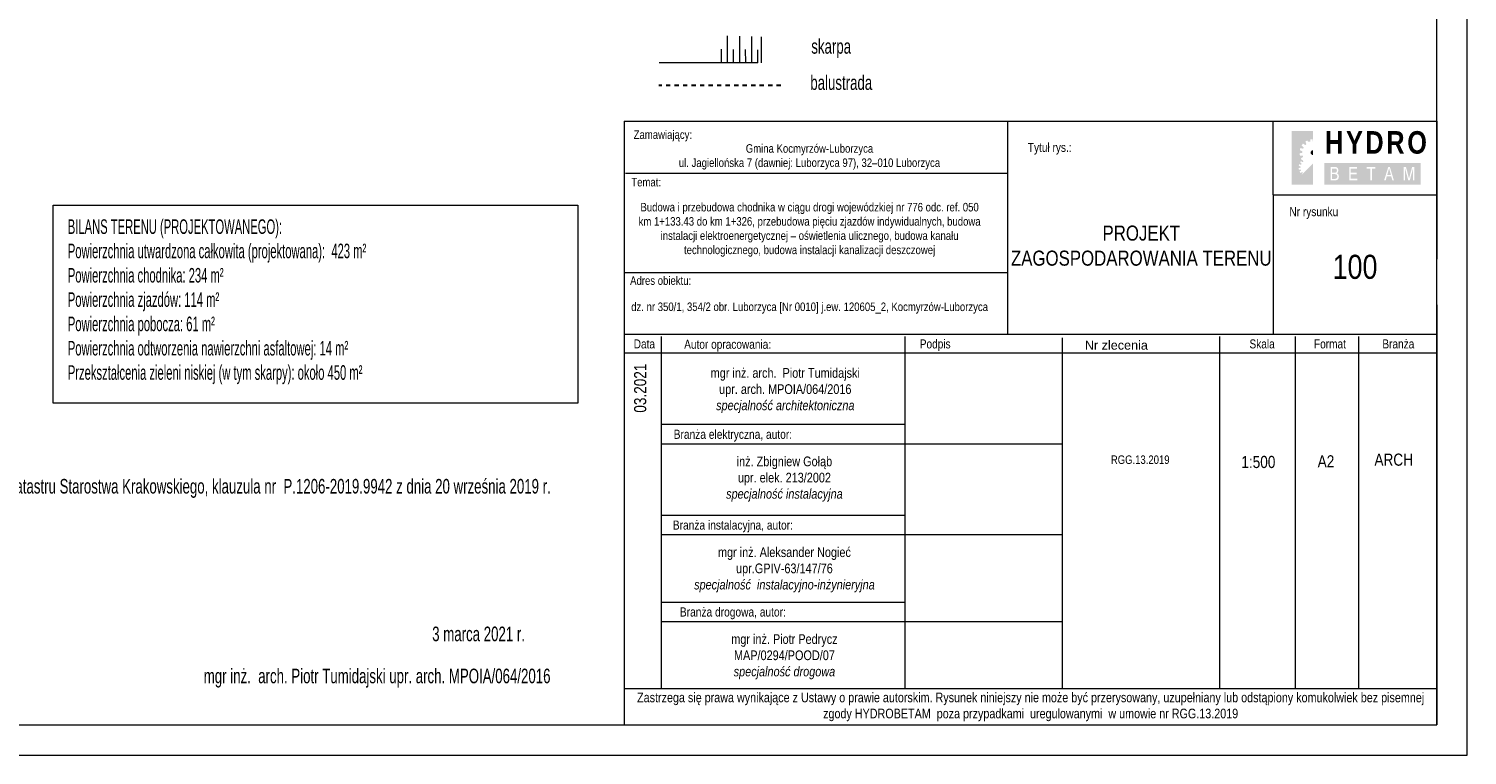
# Model space of a CAD drawing. Header units: metres. Extents: x 7437397 to 7437781, y 5556608 to 5556944.
# Tile 24 of 58: x 7437663 to 7437781, y 5556623 to 5556683. Entities that reach past the tile are written whole.
import ezdxf
from ezdxf.enums import TextEntityAlignment as Align

# ---------------------------------------------------------------- set-up
doc = ezdxf.new("R2010")
doc.units = ezdxf.units.M
doc.header["$MEASUREMENT"] = 0
doc.linetypes.add('0.5_0.5', pattern=[1.5, 0.5, -0.5, 0.5])
doc.linetypes.add('DGN Style 1', pattern=[1.842793, 0.003066, -1.839727])
for name, color, linetype, lineweight in [('_PROJ_WYMIARY', 7, 'Continuous', 9), ('_TABELKA', 7, 'Continuous', 15), ('D_skarpa-symbol', 7, 'Continuous', 20)]:
    doc.layers.add(name, color=color, linetype=linetype, lineweight=lineweight)
doc.layers.add('D_balustrada', color=7, linetype='0.5_0.5', lineweight=30, true_color=0x00968f)
doc.styles.add('DROGI', font='arial.ttf', dxfattribs={"width": 0.55, "height": 1.25})
doc.styles.add('ROMANS', font='arial.ttf', dxfattribs={"width": 0.8})

# ---------------------------------------------------------------- blocks, each defined once
blk = doc.blocks.new('logo')
at = {"layer": '_TABELKA'}
h = blk.add_hatch(color=253, dxfattribs=at)
h.dxf.hatch_style = 1
h.paths.add_polyline_path([(7425380.26, 5548831.22), (7425380.27, 5548831.27), (7425380.05, 5548831.37, -0.03968), (7425380.09, 5548831.54), (7425380.32, 5548831.5), (7425380.35, 5548831.55), (7425380.37, 5548831.6), (7425380.2, 5548831.77, -0.03968), (7425380.31, 5548831.91), (7425380.51, 5548831.79), (7425380.55, 5548831.82), (7425380.59, 5548831.86), (7425380.52, 5548832.06), (7425379.37, 5548832.06), (7425379.37, 5548830.29), (7425380.15, 5548830.29), (7425380.07, 5548830.37, -0.03968), (7425380.15, 5548830.47), (7425380.29, 5548830.38), (7425380.32, 5548830.41), (7425380.34, 5548830.43), (7425380.29, 5548830.56), (7425380.23, 5548830.53, -0.03968), (7425380.14, 5548830.69), (7425380.33, 5548830.83), (7425380.31, 5548830.88), (7425380.3, 5548830.93), (7425380.06, 5548830.93, -0.03968), (7425380.03, 5548831.11), (7425380.26, 5548831.16)])
h.paths.add_polyline_path([(7425381.14, 5548832.94), (7425379.37, 5548832.94), (7425379.37, 5548832.06), (7425380.52, 5548832.06), (7425380.5, 5548832.08, -0.03968), (7425380.66, 5548832.17), (7425380.74, 5548832.06), (7425380.9, 5548832.06), (7425380.9, 5548832.26, -0.03968), (7425381.08, 5548832.28), (7425381.13, 5548832.06), (7425381.14, 5548832.06)])
h = blk.add_hatch(color=7, dxfattribs=at)
h.dxf.hatch_style = 1
h.paths.add_polyline_path([(7425381.14, 5548831.37, 0.414214), (7425380.94, 5548831.17, 0.414214), (7425381.14, 5548830.97)])
h = blk.add_hatch(color=7, dxfattribs=at)
h.dxf.hatch_style = 1
h.paths.add_polyline_path([(7425381.14, 5548830.29), (7425379.37, 5548828.52), (7425381.14, 5548828.52)])
h = blk.add_hatch(color=253, dxfattribs=at)
h.dxf.hatch_style = 1
h.paths.add_polyline_path([(7425380.29, 5548829.51), (7425380.27, 5548829.54), (7425380.25, 5548829.57), (7425380.09, 5548829.5, -0.03968), (7425380.03, 5548829.61), (7425380.16, 5548829.71), (7425380.15, 5548829.74), (7425380.14, 5548829.78), (7425379.97, 5548829.78), (7425379.95, 5548829.9), (7425380.11, 5548829.94), (7425380.11, 5548829.98), (7425380.12, 5548830.02), (7425379.96, 5548830.08), (7425379.99, 5548830.2), (7425380.16, 5548830.18), (7425380.17, 5548830.21), (7425380.19, 5548830.25), (7425380.15, 5548830.29), (7425379.37, 5548830.29), (7425379.37, 5548828.52), (7425380.22, 5548829.36, -0.002922), (7425380.21, 5548829.37)])
h = blk.add_hatch(color=7, dxfattribs=at)
h.dxf.hatch_style = 1
h.paths.add_polyline_path([(7425382.07, 5548830.31), (7425382.07, 5548828.53), (7425389.99, 5548828.53), (7425389.99, 5548830.31)])
h.paths.add_polyline_path([(7425383.01, 5548829.99, -0.019554), (7425383.04, 5548829.98, -0.030467), (7425383.06, 5548829.97, -0.03035), (7425383.09, 5548829.96, -0.019275), (7425383.1, 5548829.95, -0.016782), (7425383.12, 5548829.94, -0.023779), (7425383.13, 5548829.93, -0.020038), (7425383.15, 5548829.91, -0.04144), (7425383.17, 5548829.88, -0.028564), (7425383.18, 5548829.85, -0.025176), (7425383.19, 5548829.82, -0.029105), (7425383.2, 5548829.79, -0.018382), (7425383.21, 5548829.76, -0.022474), (7425383.21, 5548829.73, -0.010211), (7425383.21, 5548829.71, -0.015595), (7425383.21, 5548829.69, -0.012927), (7425383.21, 5548829.67, -0.012089), (7425383.21, 5548829.65, -0.020046), (7425383.2, 5548829.63, -0.016988), (7425383.2, 5548829.61, -0.025553), (7425383.19, 5548829.59, -0.019786), (7425383.18, 5548829.56, -0.029539), (7425383.16, 5548829.54, -0.026503), (7425383.15, 5548829.52, -0.037871), (7425383.12, 5548829.5, -0.031529), (7425383.1, 5548829.48, -0.001638), (7425383.1, 5548829.48, -0.025461), (7425383.12, 5548829.47, -0.060861), (7425383.17, 5548829.43, -0.063665), (7425383.2, 5548829.39, -0.038079), (7425383.23, 5548829.35, -0.036496), (7425383.24, 5548829.31, -0.024254), (7425383.25, 5548829.26, -0.029297), (7425383.26, 5548829.22, -0.034112), (7425383.26, 5548829.18, -0.02707), (7425383.25, 5548829.13, -0.035437), (7425383.24, 5548829.08, -0.03224), (7425383.22, 5548829.04, -0.052864), (7425383.19, 5548828.99, -0.061486), (7425383.15, 5548828.95, -0.048655), (7425383.11, 5548828.92, -0.055526), (7425383.05, 5548828.9, -0.010011), (7425383.04, 5548828.89, -0.007067), (7425383.01, 5548828.89, -0.02658), (7425382.99, 5548828.89, -0.016582), (7425382.96, 5548828.88), (7425382.58, 5548828.88), (7425382.58, 5548830), (7425382.92, 5548830, -0.012475), (7425382.95, 5548830, -0.001918), (7425382.98, 5548829.99, -0.024719)], flags=16)
h.paths.add_polyline_path([(7425383.04, 5548829.83, -0.023779), (7425383.05, 5548829.82, -0.03242), (7425383.06, 5548829.81, -0.037956), (7425383.08, 5548829.79, -0.037858), (7425383.09, 5548829.76, -0.033146), (7425383.1, 5548829.72, -0.017082), (7425383.1, 5548829.69, -0.020854), (7425383.1, 5548829.67, -0.017536), (7425383.09, 5548829.65, -0.031299), (7425383.08, 5548829.62, -0.034354), (7425383.07, 5548829.6, -0.040821), (7425383.06, 5548829.58, -0.037871), (7425383.05, 5548829.57, -0.031529), (7425383.04, 5548829.56, -0.040933), (7425383.01, 5548829.54, -0.02346), (7425383.01, 5548829.54, 0.036119), (7425383.02, 5548829.55, 0.028298), (7425383.04, 5548829.56, 0.031529), (7425383.05, 5548829.57, 0.054126), (7425383.06, 5548829.58, 0.04811), (7425383.08, 5548829.6, 0.019786), (7425383.08, 5548829.61, 0.038387), (7425383.09, 5548829.63, 0.040682), (7425383.09, 5548829.66, 0.022393), (7425383.1, 5548829.68, 0.027264), (7425383.1, 5548829.7, 0.034088), (7425383.09, 5548829.73, 0.018382), (7425383.09, 5548829.75, 0.029105), (7425383.09, 5548829.77, 0.025176), (7425383.08, 5548829.79, 0.028563), (7425383.07, 5548829.8, 0.056374), (7425383.06, 5548829.82, 0.040061), (7425383.04, 5548829.83, 0.032449), (7425383.03, 5548829.84, -0.024613)], flags=0)
h.paths.add_polyline_path([(7425382.97, 5548829.39, -0.042452), (7425383, 5548829.39, -0.013375), (7425383.04, 5548829.38, -0.034499), (7425383.06, 5548829.37, -0.060861), (7425383.08, 5548829.35, -0.063665), (7425383.1, 5548829.33, -0.038078), (7425383.11, 5548829.31, -0.036497), (7425383.12, 5548829.28, -0.024255), (7425383.13, 5548829.25, -0.029297), (7425383.13, 5548829.22, -0.034112), (7425383.13, 5548829.2, -0.02707), (7425383.13, 5548829.16, -0.035437), (7425383.12, 5548829.13, -0.03224), (7425383.11, 5548829.1, -0.052864), (7425383.09, 5548829.07, -0.061486), (7425383.07, 5548829.05, -0.048655), (7425383.05, 5548829.03, -0.055526), (7425383.02, 5548829.02, -0.01001), (7425383.01, 5548829.02, -0.009149), (7425382.98, 5548829.01, -0.022161), (7425382.95, 5548829.01), (7425382.7, 5548829.01), (7425382.7, 5548829.4), (7425382.93, 5548829.4, -0.0326)], flags=0)
h.paths.add_polyline_path([(7425384.11, 5548830), (7425384.76, 5548830), (7425384.76, 5548829.86), (7425384.23, 5548829.86), (7425384.23, 5548829.52), (7425384.72, 5548829.52), (7425384.72, 5548829.42), (7425384.72, 5548829.39), (7425384.23, 5548829.39), (7425384.23, 5548829.02), (7425384.78, 5548829.02), (7425384.78, 5548828.88), (7425384.11, 5548828.88)], flags=16)
h.paths.add_polyline_path([(7425385.56, 5548830), (7425386.27, 5548830), (7425386.27, 5548829.86), (7425385.98, 5548829.86), (7425385.98, 5548828.88), (7425385.86, 5548828.88), (7425385.86, 5548829.86), (7425385.56, 5548829.86)], flags=16)
h.paths.add_polyline_path([(7425387.33, 5548830), (7425387.37, 5548830), (7425387.45, 5548830), (7425387.79, 5548828.88), (7425387.66, 5548828.88), (7425387.57, 5548829.22), (7425387.39, 5548829.22), (7425387.2, 5548829.22), (7425387.11, 5548828.88), (7425386.98, 5548828.88)], flags=16)
h.paths.add_polyline_path([(7425387.24, 5548829.34), (7425387.39, 5548829.88), (7425387.54, 5548829.34), (7425387.39, 5548829.34)], flags=0)
h.paths.add_polyline_path([(7425388.6, 5548830), (7425388.78, 5548830), (7425389.03, 5548829.04), (7425389.29, 5548830), (7425389.46, 5548830), (7425389.46, 5548828.88), (7425389.35, 5548828.88), (7425389.35, 5548829.83), (7425389.09, 5548828.88), (7425389.03, 5548828.88), (7425388.97, 5548828.88), (7425388.71, 5548829.83), (7425388.71, 5548828.88), (7425388.6, 5548828.88)], flags=16)
h.paths.add_polyline_path([(7425387.39, 5548829.88), (7425387.24, 5548829.34), (7425387.39, 5548829.34), (7425387.54, 5548829.34)], flags=0)
h = blk.add_hatch(color=7, dxfattribs=at)
h.dxf.hatch_style = 1
h.paths.add_polyline_path([(7425387.39, 5548829.88), (7425387.24, 5548829.34), (7425387.39, 5548829.34), (7425387.54, 5548829.34)])
h.paths.add_polyline_path([(7425383.09, 5548829.75, 0.029105), (7425383.09, 5548829.77, 0.025176), (7425383.08, 5548829.79, 0.028563), (7425383.07, 5548829.8, 0.041439), (7425383.06, 5548829.82, 0.020038), (7425383.05, 5548829.82, 0.023779), (7425383.04, 5548829.83, 0.016784), (7425383.04, 5548829.84, 0.019278), (7425383.03, 5548829.84, 0.030346), (7425383.02, 5548829.85, 0.030467), (7425383.01, 5548829.85, 0.019546), (7425382.99, 5548829.86, 0.01919), (7425382.98, 5548829.86, 0.005588), (7425382.97, 5548829.86, 0.001384), (7425382.95, 5548829.86), (7425382.7, 5548829.86), (7425382.7, 5548829.53), (7425382.92, 5548829.53, 0.021266), (7425382.95, 5548829.53, 0.030671), (7425382.97, 5548829.53, 0.004737), (7425383, 5548829.54, 0.02264), (7425383.01, 5548829.54, 0.036119), (7425383.02, 5548829.55, 0.028298), (7425383.04, 5548829.56, 0.031529), (7425383.05, 5548829.57, 0.037871), (7425383.06, 5548829.58, 0.026503), (7425383.07, 5548829.59, 0.029538), (7425383.08, 5548829.6, 0.019786), (7425383.08, 5548829.61, 0.025554), (7425383.09, 5548829.63, 0.016988), (7425383.09, 5548829.64, 0.020046), (7425383.09, 5548829.65, 0.012089), (7425383.1, 5548829.67, 0.012927), (7425383.1, 5548829.68, 0.015595), (7425383.1, 5548829.69, 0.010211), (7425383.1, 5548829.71, 0.022474), (7425383.09, 5548829.73, 0.018382)])
h.paths.add_polyline_path([(7425383.13, 5548829.2, 0.034112), (7425383.13, 5548829.22, 0.029297), (7425383.13, 5548829.25, 0.024255), (7425383.12, 5548829.28, 0.036497), (7425383.11, 5548829.31, 0.038078), (7425383.1, 5548829.33, 0.063666), (7425383.08, 5548829.35, 0.06086), (7425383.06, 5548829.37, 0.034499), (7425383.04, 5548829.38, 0.013375), (7425383, 5548829.39, 0.042452), (7425382.97, 5548829.39, 0.0326), (7425382.93, 5548829.4), (7425382.7, 5548829.4), (7425382.7, 5548829.01), (7425382.95, 5548829.01, 0.016582), (7425382.97, 5548829.01, 0.02658), (7425382.99, 5548829.02, 0.007067), (7425383.01, 5548829.02, 0.01001), (7425383.02, 5548829.02, 0.055526), (7425383.05, 5548829.03, 0.048655), (7425383.07, 5548829.05, 0.061486), (7425383.09, 5548829.07, 0.052864), (7425383.11, 5548829.1, 0.03224), (7425383.12, 5548829.13, 0.035437), (7425383.13, 5548829.16, 0.02707)])
at = {"layer": '_TABELKA', "color": 7, "lineweight": 50, "insert": (7425382.13, 5548832.94), "char_height": 1.8562, "width": 11.6706, "attachment_point": 1, "style": 'ROMANS'}
blk.add_mtext('{\\fArial|b1|i0|c238|p34;\\T1.15;HYDRO}', dxfattribs=at)

msp = doc.modelspace()

# ---------------------------------------------------------------- linework, layer by layer
at = {"layer": '_PROJ_WYMIARY'}
msp.add_lwpolyline([(7437664.96, 5556668.04), (7437708.1, 5556668.04), (7437708.1, 5556651.74), (7437664.96, 5556651.74)], close=True, dxfattribs=at)
at = {"layer": '_TABELKA'}
for p, q in [((7437711.93, 5556674.96), (7437711.93, 5556625.28)), ((7437743.47, 5556657.41), (7437743.47, 5556674.96)), ((7437765.3, 5556668.88), (7437765.3, 5556674.96)), ((7437778.76, 5556674.96), (7437778.76, 5556663.6)), ((7437712.03, 5556670.66), (7437743.47, 5556670.66)), ((7437765.3, 5556668.88), (7437778.76, 5556668.88)), ((7437765.3, 5556668.88), (7437765.3, 5556657.41)), ((7437711.93, 5556662.5), (7437743.47, 5556662.5)), ((7437778.76, 5556659.84), (7437778.76, 5556625.28)), ((7437711.93, 5556657.41), (7437778.76, 5556657.41)), ((7437714.98, 5556628.26), (7437714.98, 5556657.23)), ((7437747.98, 5556628.26), (7437747.98, 5556657.12)), ((7437760.91, 5556628.26), (7437760.91, 5556657.23)), ((7437767.14, 5556628.26), (7437767.14, 5556657.23)), ((7437772.34, 5556628.26), (7437772.34, 5556657.23)), ((7437711.93, 5556655.9), (7437778.76, 5556655.9))]:
    msp.add_line(p, q, dxfattribs=at)
at = {"layer": '_TABELKA', "ltscale": 10}
msp.add_line((7437711.93, 5556628.26), (7437778.76, 5556628.26), dxfattribs=at)
at = {"layer": '_TABELKA', "color": 7}
for points in [[(7437781.26, 5556832.78), (7437417.54, 5556832.78), (7437417.54, 5556622.78), (7437781.26, 5556622.78)], [(7437778.76, 5556830.28), (7437420.04, 5556830.28), (7437420.04, 5556625.28), (7437778.76, 5556625.28)]]:
    msp.add_lwpolyline(points, close=True, dxfattribs=at)
at = {"layer": '_TABELKA', "flags": 128}
for points in [[(7437711.93, 5556674.96), (7437778.76, 5556674.96)], [(7437711.93, 5556625.28), (7437778.76, 5556625.28)]]:
    msp.add_lwpolyline(points, dxfattribs=at)
at = {"layer": '_TABELKA'}
for points in [[(7437734.99, 5556657.23), (7437734.99, 5556628.26)], [(7437714.98, 5556650.01), (7437734.99, 5556650.01)], [(7437714.98, 5556648.4), (7437747.98, 5556648.4)], [(7437714.98, 5556642.54), (7437734.99, 5556642.54)], [(7437714.98, 5556640.93), (7437747.98, 5556640.93)], [(7437714.98, 5556635.38), (7437734.99, 5556635.38)], [(7437714.98, 5556633.77), (7437747.98, 5556633.77)], [(7437714.98, 5556628.26), (7437734.99, 5556628.26)]]:
    msp.add_lwpolyline(points, dxfattribs=at)
at = {"layer": '_TABELKA', "linetype": 'DGN Style 1', "flags": 128}
msp.add_lwpolyline([(7437772.5, 5556625.28), (7437778.76, 5556625.28), (7437778.76, 5556648.36)], dxfattribs=at)
at = {"layer": 'D_balustrada', "ltscale": 0.7, "flags": 128}
msp.add_lwpolyline([(7437724.81, 5556677.88), (7437714.78, 5556677.88)], dxfattribs=at)
at = {"layer": 'D_skarpa-symbol', "flags": 128}
for points in [[(7437720.42, 5556679.74), (7437720.43, 5556681.98)], [(7437721.42, 5556679.74), (7437721.42, 5556681.95)], [(7437722.42, 5556679.74), (7437722.41, 5556681.92)], [(7437723.22, 5556679.74), (7437723.21, 5556681.9)], [(7437719.92, 5556679.74), (7437719.92, 5556680.87)], [(7437720.92, 5556679.73), (7437720.92, 5556680.85)], [(7437721.92, 5556679.74), (7437721.91, 5556680.84)], [(7437722.92, 5556679.74), (7437722.91, 5556680.82)], [(7437722.92, 5556679.74), (7437714.8, 5556679.74)]]:
    msp.add_lwpolyline(points, dxfattribs=at)

# ---------------------------------------------------------------- block references
at = {"layer": '_TABELKA', "color": 6, "linetype": 'Continuous'}
msp.add_blockref('logo', (12387.44, 7841.19), dxfattribs=at)

# ---------------------------------------------------------------- texts
at = {"layer": '_PROJ_WYMIARY', "style": 'DROGI', "width": 0.65}
for s, p in [('skarpa', (7437727.31, 5556680.5)), ('balustrada', (7437727.23, 5556677.52)), ('za zgodność z zasobami Wydziału Geodezji, Kartografii i Katastru Starostwa Krakowskiego, klauzula nr  P.1206-2019.9942 z dnia 20 września 2019 r.', (7437633.45, 5556644.31)), ('3 marca 2021 r.', (7437696.13, 5556632.16)), ('mgr inż.  arch. Piotr Tumidajski upr. arch. MPOIA/064/2016', (7437677.34, 5556628.7))]:
    msp.add_text(s, height=1.2, dxfattribs=at).set_placement(p)
at = {"layer": '_PROJ_WYMIARY', "insert": (7437666.16, 5556666.87), "char_height": 1.2, "width": 157.534, "attachment_point": 1, "style": 'DROGI'}
msp.add_mtext('BILANS TERENU (PROJEKTOWANEGO):\\PPowierzchnia utwardzona całkowita (projektowana):  423 m² \\PPowierzchnia chodnika: 234 m²\\PPowierzchnia zjazdów: 114 m²\\PPowierzchnia pobocza: 61 m²\\PPowierzchnia odtworzenia nawierzchni asfaltowej: 14 m² \\PPrzekształcenia zieleni niskiej (w tym skarpy): około 450 m²', dxfattribs=at)
at = {"layer": '_TABELKA', "style": 'ROMANS', "text_generation_flag": 6, "width": 0.8}
for s, height, p in [('Zamawiający:', 0.7031, (7437712.7, 5556673.49)), ('Tytuł rys.:', 0.7425, (7437745.12, 5556672.42)), ('Temat:', 0.703, (7437712.51, 5556669.58)), ('Adres obiektu:', 0.7031, (7437712.41, 5556661.48)), ('Skala              Format             Branża', 0.7425, (7437763.35, 5556656.25))]:
    msp.add_text(s, height=height, rotation=180, dxfattribs=at).set_placement(p)
at = {"layer": '_TABELKA', "style": 'ROMANS', "text_generation_flag": 6}
for s, height, width, p in [('Nr rysunku', 0.743, 0.8, (7437768.64, 5556667.13)), ('Data', 0.742, 0.8, (7437713.58, 5556656.25)), ('Autor opracowania:', 0.7425, 0.8, (7437720.43, 5556656.22)), ('Podpis', 0.742, 0.8, (7437737.5, 5556656.25)), ('Nr zlecenia', 0.7425, 1, (7437752.4, 5556656.15)), ('Branża elektryczna, autor:', 0.75, 0.8, (7437720.86, 5556648.81)), ('Branża instalacyjna, autor:', 0.75, 0.8, (7437720.86, 5556641.34)), ('Branża drogowa, autor:', 0.75, 0.8, (7437720.86, 5556634.19))]:
    msp.add_text(s, height=height, rotation=180, dxfattribs=dict(at, width=width)).set_placement(p, align=Align.CENTER)
at = {"layer": '_TABELKA', "attachment_point": 5, "style": 'ROMANS'}
for s, insert, char_height, width in [('Gmina Kocmyrzów-Luborzyca\\Pul. Jagiellońska 7 (dawniej: Luborzyca 97), 32–010 Luborzyca', (7437727.16, 5556672.01), 0.7031, 28.6067), ('{\\C0;Budowa i przebudowa chodnika w ciągu drogi wojewódzkiej nr 776 odc. ref. 050 km 1+133.43 do km 1+326, przebudowa pięciu zjazdów indywidualnych, budowa instalacji elektroenergetycznej – oświetlenia ulicznego, budowa kanału technologicznego, budowa instalacji kanalizacji deszczowej}', (7437727.17, 5556666.01), 0.70312, 28.0728), ('{\\C0;PROJEKT ZAGOSPODAROWANIA TERENU}', (7437754.45, 5556664.7), 1.2375, 21.703), ('{\\C0;100}', (7437772.03, 5556662.95), 1.98, 13.4597), ('{\\C0;dz. nr 350/1, 354/2 obr. Luborzyca [Nr 0010] j.ew. 120605_2, Kocmyrzów-Luborzyca}', (7437727.17, 5556659.57), 0.7031, 28.0728), ('mgr inż. arch.  Piotr Tumidajski\\Pupr. arch. MPOIA/064/2016\\P{\\fArial|b0|i1|c238|p34;specjalność architektoniczna}', (7437725.17, 5556652.78), 0.8, 21.9223), ('inż. Zbigniew Gołąb\\Pupr. elek. 213/2002\\P{\\fArial|b0|i1|c238|p34;specjalność \\fArial|b0|i1|c0|p34;instalacyjna}', (7437725.1, 5556645.5), 0.8, 20.012), ('RGG.13.2019', (7437754.36, 5556647.09), 0.7, 13.0916), ('1:500', (7437764.08, 5556646.9), 1, 21.9223), ('A2', (7437769.64, 5556646.96), 1, 21.9223), ('{\\fArial|b0|i0|c238|p34;ARCH}', (7437775.21, 5556647.09), 1, 21.9223), ('mgr inż. Aleksander Nogieć\\P{\\fArial|b0|i0|c238|p34;upr.GPIV-63/147/76}\\P{\\fArial|b0|i1|c238|p34;specjalność \\fArial|b0|i1|c0|p34; instalacyjno-inżynieryjna}', (7437725.1, 5556638.03), 0.8, 20.012), ('mgr inż. Piotr Pedrycz\\PMAP/0294/POOD/07\\P{\\fArial|b0|i1|c238|p34;specjalność drogowa}', (7437725.1, 5556630.88), 0.8, 20.012), ('Zastrzega się prawa wynikające z Ustawy o prawie autorskim. Rysunek niniejszy nie może być przerysowany, uzupełniany lub odstąpiony komukolwiek bez pisemnej zgody HYDROBETAM  poza przypadkami  uregulowanymi  w umowie nr RGG.13.2019', (7437745.35, 5556626.75), 0.792, 66.825)]:
    msp.add_mtext(s, dxfattribs=dict(at, insert=insert, char_height=char_height, width=width))
at = {"layer": '_TABELKA', "insert": (7437713.24, 5556652.98), "char_height": 1, "width": 21.9223, "attachment_point": 5, "rotation": 90, "style": 'ROMANS'}
msp.add_mtext('{\\C0;03.2021}', dxfattribs=at)

doc.saveas('drawing.dxf')
